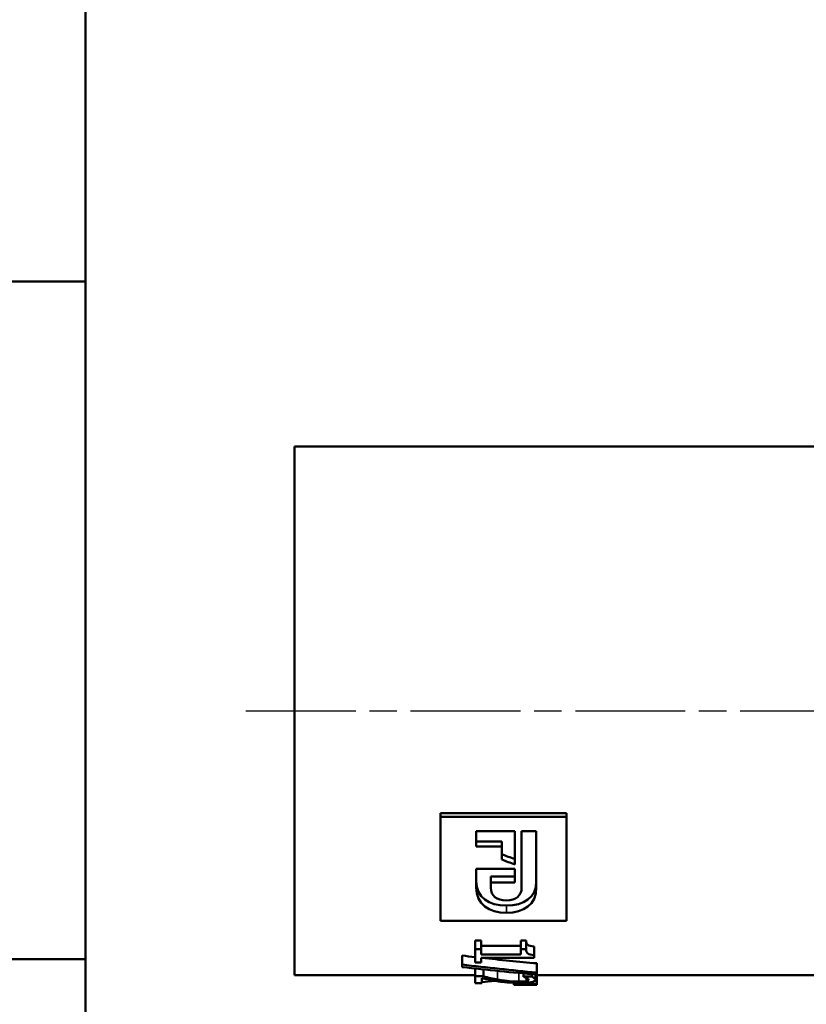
# Model space of a CAD drawing. Header units: millimetres. Extents: x -134 to 755, y -69 to 356.
# Tile 4 of 13: x 17 to 57, y 113 to 164. Entities that reach past the tile are written whole.
import ezdxf
from ezdxf.enums import TextEntityAlignment as Align

# ---------------------------------------------------------------- set-up
doc = ezdxf.new("R2010")
doc.units = ezdxf.units.MM
doc.linetypes.add('CHAIN', pattern=[0.7087, 0.4724, -0.0591, 0.1181, -0.0591])
for name, color, linetype, lineweight in [('Видимые тонкие (ГОСТ)', 7, 'Continuous', 35), ('Видимый контур (ГОСТ)', 7, 'Continuous', 50), ('Кромка (ГОСТ)', 7, 'Continuous', 50), ('Обозначение (ГОСТ)', 7, 'Continuous', 25), ('Осевая линия (ГОСТ)', 7, 'Continuous', 25), ('Эскизная геометрия (ГОСТ)', 7, 'Continuous', 50)]:
    doc.layers.add(name, color=color, linetype=linetype, lineweight=lineweight)
doc.styles.get("Standard").update_dxf_attribs({"font": 'GOST Common Italic.ttf'})

# ---------------------------------------------------------------- blocks, each defined once
blk = doc.blocks.new('ГОСТ - Доп. графы 1')
at = {"layer": 'Эскизная геометрия (ГОСТ)'}
for p, q in [((-12, 145), (0, 145)), ((-7, 110), (0, 110))]:
    blk.add_line(p, q, dxfattribs=at)
at = {"layer": 'Обозначение (ГОСТ)', "lineweight": 30, "width": 0.8, "flags": 17}
for tag, p in [('Подп._и_дата_2', (-3.532, 127.511)), ('Инв._номер_дубликата', (-3.406, 97.466)), ('Взамен_инв._номера', (-3.46, 72.529)), ('Подп._и_дата_1', (-3.422, 42.352)), ('ИНВЕНТАРНЫЙ_НОМЕР', (-3.329, 12.683))]:
    blk.add_attdef(tag, text='', height=3.17, rotation=90, dxfattribs=at).set_placement(p, align=Align.MIDDLE_CENTER)
blk = doc.blocks.new('Рамки ГОСТ_ граница 297x210')
at = {"layer": 'Кромка (ГОСТ)'}
blk.add_line((20, 292), (20, 5), dxfattribs=at)

msp = doc.modelspace()

# ---------------------------------------------------------------- linework, layer by layer
at = {"layer": 'Видимые тонкие (ГОСТ)'}
for p, q in [((41.7185, 117.7686), (41.7185, 117.3999)), ((41.2697, 114.3978), (41.2697, 113.9512)), ((42.3565, 114.2923), (42.3565, 113.8441)), ((42.7394, 114.0409), (42.7394, 113.8683))]:
    msp.add_line(p, q, dxfattribs=at)
at = {"layer": 'Видимый контур (ГОСТ)'}
for p, q in [((30.7803, 114.1845), (30.7803, 141.4845)), ((30.7803, 141.4845), (80.7803, 141.4845)), ((38.319, 122.5429), (44.819, 122.5429)), ((38.319, 122.5429), (38.319, 122.349)), ((44.819, 122.5429), (44.819, 122.349)), ((38.319, 122.349), (44.819, 122.349)), ((38.319, 122.349), (38.319, 116.9802)), ((44.819, 116.9802), (44.819, 122.349)), ((40.1574, 121.6083), (42.1547, 121.6083)), ((40.1574, 121.6083), (40.1574, 120.8272)), ((42.1547, 119.8957), (42.1547, 121.6083)), ((42.5074, 121.6083), (42.5074, 118.6862)), ((42.5074, 121.6083), (43.2612, 121.6083)), ((43.2612, 118.6964), (43.2612, 121.6083)), ((40.1574, 121.0748), (41.4802, 121.0748)), ((41.4802, 121.0748), (41.4802, 120.8272)), ((41.4802, 120.8272), (40.1574, 120.8272)), ((41.4802, 120.8272), (41.4802, 120.143)), ((40.1574, 119.6696), (42.1547, 119.6696)), ((40.1574, 119.6696), (40.1574, 118.7106)), ((42.1547, 118.9638), (42.1547, 119.6696)), ((40.92, 119.2773), (40.92, 118.9638)), ((40.92, 119.2773), (42.1547, 119.2773)), ((40.92, 118.6862), (40.92, 118.9638)), ((42.1547, 118.9638), (40.92, 118.9638)), ((44.819, 116.9802), (38.319, 116.9802)), ((40.1039, 115.9607), (40.4151, 115.9607)), ((40.1039, 115.9607), (40.1039, 115.5257)), ((40.4151, 115.9607), (40.4151, 115.5257)), ((42.4578, 115.9607), (42.7369, 115.9607)), ((42.4578, 115.9607), (42.4578, 115.5257)), ((42.7369, 115.9607), (42.7369, 115.5257)), ((40.1039, 115.5257), (40.4151, 115.5257)), ((40.1039, 115.5257), (40.1039, 114.8399)), ((40.4151, 115.6976), (42.4578, 115.6976)), ((40.4151, 115.253), (40.4151, 115.5257)), ((42.4578, 115.5257), (42.7369, 115.5257)), ((42.4578, 115.5257), (42.4578, 115.253)), ((43.1618, 115.6627), (43.1618, 115.2169)), ((39.4419, 115.1875), (39.4419, 114.7242)), ((40.4151, 115.253), (42.4578, 115.253)), ((40.4151, 114.8399), (40.4151, 115.0719)), ((43.1618, 115.0719), (40.4151, 115.0719)), ((43.1618, 115.0719), (43.1618, 115.2169)), ((39.4419, 114.7242), (39.4419, 114.5936)), ((40.4151, 114.8399), (40.1039, 114.8399)), ((40.1039, 114.52), (40.1039, 114.1188)), ((40.5361, 114.4736), (40.5361, 114.1188)), ((43.2877, 114.7889), (43.2877, 114.3111)), ((30.7803, 114.1845), (40.1039, 114.1845)), ((40.1039, 114.1188), (40.5361, 114.1188)), ((40.1039, 114.1188), (40.1039, 113.7711)), ((40.4571, 113.7711), (40.4571, 114.0266)), ((42.5986, 114.27), (42.5986, 114.1026)), ((42.5986, 114.1026), (43.0333, 114.1026)), ((42.5986, 114.1026), (42.5986, 114.097)), ((43.0333, 114.2308), (43.0333, 114.1026)), ((43.2161, 114.2148), (43.2161, 113.9299)), ((43.2877, 114.2085), (43.2877, 114.3111)), ((43.2877, 114.2085), (43.2877, 113.7299)), ((43.2877, 114.1845), (80.7803, 114.1845)), ((40.4571, 113.7711), (40.1039, 113.7711)), ((42.1021, 113.7897), (42.1021, 113.7228)), ((42.1021, 113.7228), (42.1021, 113.705)), ((42.1021, 113.705), (42.1021, 113.6866)), ((42.1021, 113.6866), (42.1021, 113.6845)), ((42.1021, 113.6845), (43.2877, 113.6845)), ((43.2877, 113.7004), (43.2877, 113.7299)), ((43.2877, 113.7004), (43.2877, 113.6885)), ((43.2877, 113.6845), (43.2877, 113.6885))]:
    msp.add_line(p, q, dxfattribs=at)
for points in [[(41.4802, 120.4148), (41.705, 120.3348), (41.9299, 120.2552), (42.1547, 120.1762)], [(42.1547, 119.8957), (41.9299, 119.9776), (41.705, 120.06), (41.4802, 120.143)], [(40.1574, 119.033), (40.1574, 118.1864), (40.8228, 117.7686), (41.7185, 117.7686)], [(41.7185, 117.7686), (42.6228, 117.7686), (43.2612, 118.1803), (43.2612, 119.0193)], [(41.7185, 117.3999), (40.8228, 117.3999), (40.1574, 117.833), (40.1574, 118.7106)], [(40.92, 118.6862), (40.92, 118.2829), (41.2047, 118.0332), (41.7136, 118.0332)], [(41.7136, 118.0332), (42.2106, 118.0332), (42.5074, 118.2829), (42.5074, 118.6862)], [(43.2612, 118.6964), (43.2612, 117.8267), (42.6228, 117.3999), (41.7185, 117.3999)], [(39.4419, 115.1875), (39.6626, 115.1618), (39.8832, 115.1367), (40.1039, 115.112)], [(40.4653, 115.0719), (41.4061, 114.9689), (42.3469, 114.8744), (43.2877, 114.7889)], [(39.4419, 114.7242), (40.7238, 114.5698), (42.0058, 114.4319), (43.2877, 114.3111)], [(43.2877, 114.2085), (42.0058, 114.3197), (40.7238, 114.4482), (39.4419, 114.5936)], [(40.4571, 113.8224), (40.6766, 113.8426), (40.8961, 113.865), (41.1157, 113.8895)], [(42.1021, 113.7228), (42.4973, 113.7251), (42.8925, 113.7274), (43.2877, 113.7299)], [(43.2877, 113.7004), (42.8925, 113.7018), (42.4973, 113.7034), (42.1021, 113.705)], [(42.1021, 113.6866), (42.4973, 113.6871), (42.8925, 113.6877), (43.2877, 113.6885)]]:
    msp.add_open_spline(points, degree=3, dxfattribs=at)
for points in [[(42.7369, 115.9607), (42.7369, 115.8575), (42.7665, 115.7855), (42.8258, 115.7397), (42.8851, 115.6939), (42.9971, 115.6687), (43.1618, 115.6627)], [(42.7369, 115.5257), (42.7369, 115.4188), (42.7665, 115.3441), (42.8258, 115.2966), (42.8851, 115.2492), (42.9971, 115.2231), (43.1618, 115.2169)], [(41.2475, 113.8683), (41.1075, 113.8897), (40.9626, 113.9153), (40.8128, 113.9465), (40.6629, 113.9778), (40.5444, 114.0054), (40.4571, 114.0266)], [(40.5361, 114.1188), (40.6629, 114.0844), (40.7852, 114.0539), (40.9029, 114.0266), (41.0207, 113.9994), (41.1429, 113.9743), (41.2697, 113.9512)], [(41.2697, 113.9512), (41.525, 113.9047), (41.7291, 113.8784), (41.8823, 113.8644), (42.0354, 113.8504), (42.1935, 113.8441), (42.3565, 113.8441)], [(43.2161, 113.9299), (43.2161, 113.8751), (43.1408, 113.841), (42.9901, 113.8182), (42.8394, 113.7954), (42.6356, 113.7861), (42.3788, 113.7861)], [(42.7665, 114.0266), (42.7435, 114.0397), (42.7155, 114.0526), (42.6826, 114.0654), (42.6496, 114.0782), (42.6216, 114.0888), (42.5986, 114.097)], [(42.7394, 113.8683), (42.7805, 113.8763), (42.8114, 113.8857), (42.832, 113.8969), (42.8526, 113.9081), (42.8629, 113.9209), (42.8629, 113.9356)], [(42.8629, 113.9356), (42.8629, 113.9497), (42.8538, 113.9645), (42.8357, 113.9802), (42.8176, 113.9958), (42.7945, 114.0113), (42.7665, 114.0266)], [(43.0333, 114.1026), (43.0745, 114.0816), (43.1152, 114.0529), (43.1556, 114.0191), (43.1959, 113.9853), (43.2161, 113.9559), (43.2161, 113.9299)], [(41.7687, 113.8067), (41.6797, 113.8134), (41.5916, 113.8219), (41.5044, 113.8326), (41.4171, 113.8433), (41.3315, 113.8551), (41.2475, 113.8683)], [(42.3788, 113.7861), (42.2585, 113.7861), (42.1482, 113.7878), (42.0478, 113.7914), (41.9473, 113.795), (41.8543, 113.8), (41.7687, 113.8067)], [(42.3565, 113.8441), (42.4422, 113.8441), (42.5171, 113.8461), (42.5813, 113.8503), (42.6455, 113.8544), (42.6982, 113.8604), (42.7394, 113.8683)]]:
    msp.add_open_spline(points, degree=3, knots=[0, 0, 0, 0, 1, 1, 1, 2, 2, 2, 2], dxfattribs=at)
at = {"layer": 'Осевая линия (ГОСТ)', "linetype": 'CHAIN', "ltscale": 11.993792}
msp.add_line((28.2803, 127.8345), (83.2803, 127.8345), dxfattribs=at)

# ---------------------------------------------------------------- block references
for name, p in [('Рамки ГОСТ_ граница 297x210', (0, 0)), ('ГОСТ - Доп. графы 1', (20, 5))]:
    msp.add_blockref(name, p)

doc.saveas('drawing.dxf')
